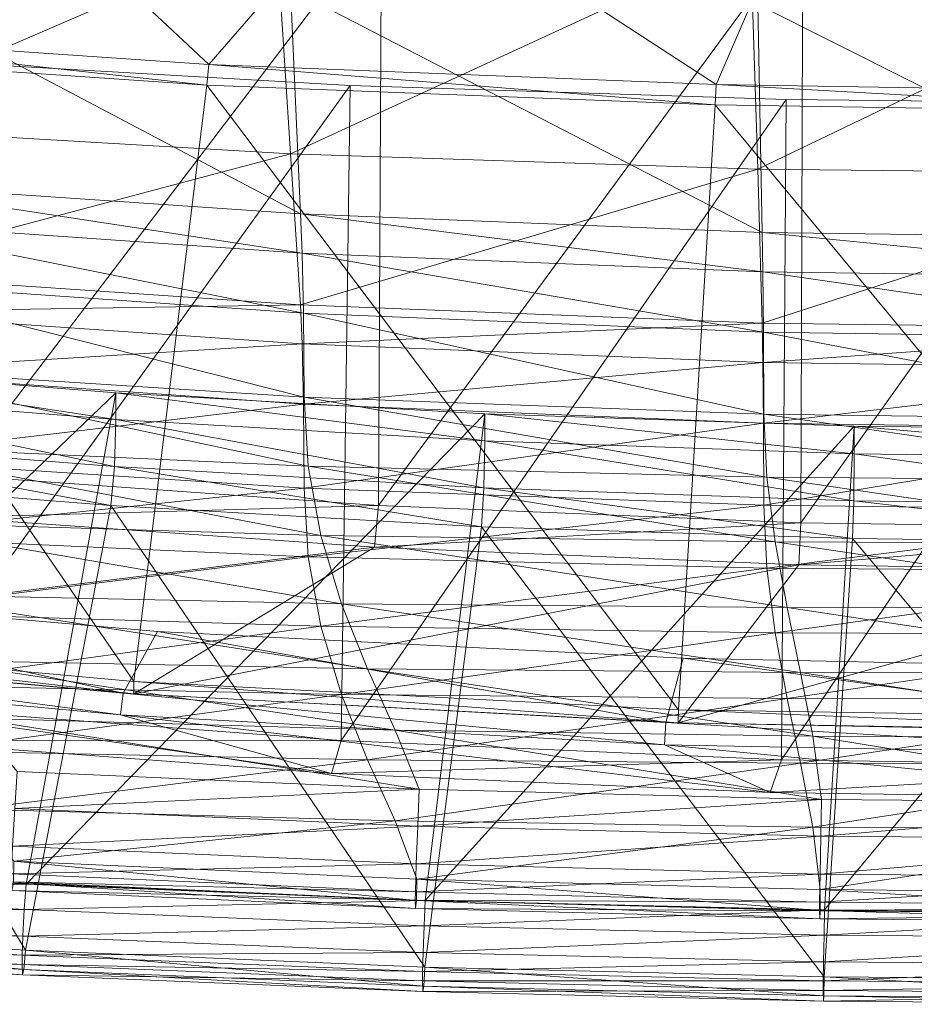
# Model space of a CAD drawing. Header units: inches. Extents: x 813 to 1305, y 19 to 194.
# Tile 64 of 163: x 1169.73 to 1171.8, y 57.45 to 59.73. Entities that reach past the tile are written whole.
import ezdxf

# ---------------------------------------------------------------- set-up
doc = ezdxf.new("R2010")
doc.units = ezdxf.units.IN
doc.header["$MEASUREMENT"] = 0
doc.layers.add('CET color Grey98', color=7, linetype='Continuous', true_color=0xfafafa)
doc.layers.add('CET color Grey99', color=7, linetype='Continuous', true_color=0xfcfcfc)
doc.layers.add('CET Default', color=7, linetype='Continuous')

# ---------------------------------------------------------------- blocks, each defined once
blk = doc.blocks.new('*C286')
at = {"layer": 'CET color Grey98', "linetype": 'Continuous', "lineweight": 0}
for points in [[(0, 22.2632, 41.4523), (0, 22.2751, 41.5132), (0.9256, 22.2559, 41.4492), (0, 22.2632, 41.4523)], [(0, 22.2751, 41.5132), (0.9268, 22.268, 41.5101), (0.9256, 22.2559, 41.4492), (0, 22.2751, 41.5132)], [(0, 22.2751, 41.5132), (0, 22.25, 41.5714), (0.9268, 22.268, 41.5101), (0, 22.2751, 41.5132)], [(0, 22.25, 41.5714), (0.9273, 22.243, 41.5684), (0.9268, 22.268, 41.5101), (0, 22.25, 41.5714)], [(0, 22.2188, 41.4073), (0, 22.2632, 41.4523), (0.9247, 22.2115, 41.4043), (0, 22.2188, 41.4073)], [(0, 22.2632, 41.4523), (0.9256, 22.2559, 41.4492), (0.9247, 22.2115, 41.4043), (0, 22.2632, 41.4523)], [(0.9256, 22.2559, 41.4492), (0.9268, 22.268, 41.5101), (1.8514, 22.2336, 41.4391), (0.9256, 22.2559, 41.4492)], [(0.9268, 22.268, 41.5101), (1.8535, 22.2456, 41.5), (1.8514, 22.2336, 41.4391), (0.9268, 22.268, 41.5101)], [(0.9268, 22.268, 41.5101), (0.9273, 22.243, 41.5684), (1.8535, 22.2456, 41.5), (0.9268, 22.268, 41.5101)], [(0, 22.25, 41.5714), (0, 22.2279, 41.604), (0.9273, 22.243, 41.5684), (0, 22.25, 41.5714)], [(0, 22.2279, 41.604), (0.9272, 22.2208, 41.601), (0.9273, 22.243, 41.5684), (0, 22.2279, 41.604)], [(0.9247, 22.2115, 41.4043), (0.9256, 22.2559, 41.4492), (1.8491, 22.1892, 41.3946), (0.9247, 22.2115, 41.4043)], [(0.9256, 22.2559, 41.4492), (1.8514, 22.2336, 41.4391), (1.8491, 22.1892, 41.3946), (0.9256, 22.2559, 41.4492)], [(0.9273, 22.243, 41.5684), (0.9272, 22.2208, 41.601), (1.8544, 22.2209, 41.5585), (0.9273, 22.243, 41.5684)], [(0.9273, 22.243, 41.5684), (1.8544, 22.2209, 41.5585), (1.8535, 22.2456, 41.5), (0.9273, 22.243, 41.5684)], [(1.8514, 22.2336, 41.4391), (1.8535, 22.2456, 41.5), (2.7768, 22.1948, 41.4208), (1.8514, 22.2336, 41.4391)], [(1.8535, 22.2456, 41.5), (2.7798, 22.207, 41.4818), (2.7768, 22.1948, 41.4208), (1.8535, 22.2456, 41.5)], [(1.8535, 22.2456, 41.5), (1.8544, 22.2209, 41.5585), (2.7798, 22.207, 41.4818), (1.8535, 22.2456, 41.5)], [(0, 22.2279, 41.604), (0, 22.1835, 41.6509), (0.9272, 22.2208, 41.601), (0, 22.2279, 41.604)], [(0, 22.1835, 41.6509), (0.9266, 22.1766, 41.648), (0.9272, 22.2208, 41.601), (0, 22.1835, 41.6509)], [(0.8591, 21.1977, 40.6122), (0, 21.2092, 40.6171), (0, 22.2188, 41.4073), (0.8591, 21.1977, 40.6122)], [(0.9247, 22.2115, 41.4043), (0.8591, 21.1977, 40.6122), (0, 22.2188, 41.4073), (0.9247, 22.2115, 41.4043)], [(0.9272, 22.2208, 41.601), (0.9266, 22.1766, 41.648), (1.8542, 22.1991, 41.5912), (0.9272, 22.2208, 41.601)], [(0.9272, 22.2208, 41.601), (1.8542, 22.1991, 41.5912), (1.8544, 22.2209, 41.5585), (0.9272, 22.2208, 41.601)], [(1.8491, 22.1892, 41.3946), (1.8514, 22.2336, 41.4391), (2.7728, 22.1502, 41.3768), (1.8491, 22.1892, 41.3946)], [(1.8514, 22.2336, 41.4391), (2.7768, 22.1948, 41.4208), (2.7728, 22.1502, 41.3768), (1.8514, 22.2336, 41.4391)], [(1.8544, 22.2209, 41.5585), (1.8542, 22.1991, 41.5912), (2.7808, 22.1829, 41.5406), (1.8544, 22.2209, 41.5585)], [(1.8544, 22.2209, 41.5585), (2.7808, 22.1829, 41.5406), (2.7798, 22.207, 41.4818), (1.8544, 22.2209, 41.5585)], [(1.7178, 21.17, 40.6002), (0.8591, 21.1977, 40.6122), (0.9247, 22.2115, 41.4043), (1.7178, 21.17, 40.6002)], [(1.8491, 22.1892, 41.3946), (1.7178, 21.17, 40.6002), (0.9247, 22.2115, 41.4043), (1.8491, 22.1892, 41.3946)], [(0.9266, 22.1766, 41.648), (1.8532, 22.155, 41.6383), (1.8542, 22.1991, 41.5912), (0.9266, 22.1766, 41.648)], [(1.8542, 22.1991, 41.5912), (1.8532, 22.155, 41.6383), (2.7806, 22.1611, 41.5734), (1.8542, 22.1991, 41.5912)], [(1.8542, 22.1991, 41.5912), (2.7806, 22.1611, 41.5734), (2.7808, 22.1829, 41.5406), (1.8542, 22.1991, 41.5912)], [(2.7728, 22.1502, 41.3768), (2.7768, 22.1948, 41.4208), (3.6954, 22.0932, 41.3496), (2.7728, 22.1502, 41.3768)], [(2.7768, 22.1948, 41.4208), (2.7798, 22.207, 41.4818), (3.7012, 22.138, 41.393), (2.7768, 22.1948, 41.4208)], [(2.7768, 22.1948, 41.4208), (3.7012, 22.138, 41.393), (3.6954, 22.0932, 41.3496), (2.7768, 22.1948, 41.4208)], [(2.7798, 22.207, 41.4818), (3.7051, 22.1504, 41.4539), (3.7012, 22.138, 41.393), (2.7798, 22.207, 41.4818)], [(2.7798, 22.207, 41.4818), (2.7808, 22.1829, 41.5406), (3.7051, 22.1504, 41.4539), (2.7798, 22.207, 41.4818)], [(0, 22.1835, 41.6509), (0, 22.1221, 41.6629), (0.9266, 22.1766, 41.648), (0, 22.1835, 41.6509)], [(0, 22.1221, 41.6629), (0.9253, 22.1153, 41.6599), (0.9266, 22.1766, 41.648), (0, 22.1221, 41.6629)], [(0.9266, 22.1766, 41.648), (0.9253, 22.1153, 41.6599), (1.8532, 22.155, 41.6383), (0.9266, 22.1766, 41.648)], [(2.5753, 21.1213, 40.5789), (1.7178, 21.17, 40.6002), (1.8491, 22.1892, 41.3946), (2.5753, 21.1213, 40.5789)], [(2.7728, 22.1502, 41.3768), (2.5753, 21.1213, 40.5789), (1.8491, 22.1892, 41.3946), (2.7728, 22.1502, 41.3768)], [(2.7808, 22.1829, 41.5406), (2.7806, 22.1611, 41.5734), (3.706, 22.127, 41.5131), (2.7808, 22.1829, 41.5406)], [(2.7808, 22.1829, 41.5406), (3.706, 22.127, 41.5131), (3.7051, 22.1504, 41.4539), (2.7808, 22.1829, 41.5406)], [(0.9253, 22.1153, 41.6599), (1.8507, 22.0934, 41.6499), (1.8532, 22.155, 41.6383), (0.9253, 22.1153, 41.6599)], [(1.8532, 22.155, 41.6383), (1.8507, 22.0934, 41.6499), (2.7794, 22.1174, 41.6206), (1.8532, 22.155, 41.6383)], [(1.8532, 22.155, 41.6383), (2.7794, 22.1174, 41.6206), (2.7806, 22.1611, 41.5734), (1.8532, 22.155, 41.6383)], [(3.4312, 21.0528, 40.5489), (2.5753, 21.1213, 40.5789), (2.7728, 22.1502, 41.3768), (3.4312, 21.0528, 40.5489)], [(3.6954, 22.0932, 41.3496), (3.4312, 21.0528, 40.5489), (2.7728, 22.1502, 41.3768), (3.6954, 22.0932, 41.3496)], [(2.7806, 22.1611, 41.5734), (2.7794, 22.1174, 41.6206), (3.7058, 22.1055, 41.5461), (2.7806, 22.1611, 41.5734)], [(2.7806, 22.1611, 41.5734), (3.7058, 22.1055, 41.5461), (3.706, 22.127, 41.5131), (2.7806, 22.1611, 41.5734)], [(0, 22.1221, 41.6629), (0, 22.0638, 41.6351), (0.9253, 22.1153, 41.6599), (0, 22.1221, 41.6629)], [(0, 22.0638, 41.6351), (0.9242, 22.0569, 41.6324), (0.9253, 22.1153, 41.6599), (0, 22.0638, 41.6351)], [(0.9253, 22.1153, 41.6599), (0.9242, 22.0569, 41.6324), (1.8507, 22.0934, 41.6499), (0.9253, 22.1153, 41.6599)], [(1.8507, 22.0934, 41.6499), (2.7758, 22.0559, 41.632), (2.7794, 22.1174, 41.6206), (1.8507, 22.0934, 41.6499)], [(2.7794, 22.1174, 41.6206), (2.7758, 22.0559, 41.632), (3.7045, 22.0625, 41.5936), (2.7794, 22.1174, 41.6206)], [(2.7794, 22.1174, 41.6206), (3.7045, 22.0625, 41.5936), (3.7058, 22.1055, 41.5461), (2.7794, 22.1174, 41.6206)], [(0.9242, 22.0569, 41.6324), (1.8482, 22.0347, 41.6229), (1.8507, 22.0934, 41.6499), (0.9242, 22.0569, 41.6324)], [(1.8507, 22.0934, 41.6499), (1.8482, 22.0347, 41.6229), (2.7758, 22.0559, 41.632), (1.8507, 22.0934, 41.6499)], [(0, 22.0638, 41.6351), (0, 20.9475, 40.7179), (0.9242, 22.0569, 41.6324), (0, 22.0638, 41.6351)], [(0, 20.9475, 40.7179), (0.8555, 20.9374, 40.7129), (0.9242, 22.0569, 41.6324), (0, 20.9475, 40.7179)], [(0.9242, 22.0569, 41.6324), (0.8555, 20.9374, 40.7129), (1.8482, 22.0347, 41.6229), (0.9242, 22.0569, 41.6324)], [(1.8482, 22.0347, 41.6229), (2.7716, 21.9969, 41.6059), (2.7758, 22.0559, 41.632), (1.8482, 22.0347, 41.6229)], [(2.7758, 22.0559, 41.632), (2.7716, 21.9969, 41.6059), (3.7, 22.0014, 41.6052), (2.7758, 22.0559, 41.632)], [(2.7758, 22.0559, 41.632), (3.7, 22.0014, 41.6052), (3.7045, 22.0625, 41.5936), (2.7758, 22.0559, 41.632)], [(0.8555, 20.9374, 40.7129), (1.7105, 20.9089, 40.699), (1.8482, 22.0347, 41.6229), (0.8555, 20.9374, 40.7129)], [(1.8482, 22.0347, 41.6229), (1.7105, 20.9089, 40.699), (2.7716, 21.9969, 41.6059), (1.8482, 22.0347, 41.6229)], [(1.7105, 20.9089, 40.699), (2.5643, 20.8603, 40.6756), (2.7716, 21.9969, 41.6059), (1.7105, 20.9089, 40.699)], [(2.7716, 21.9969, 41.6059), (2.5643, 20.8603, 40.6756), (3.6939, 21.9422, 41.5802), (2.7716, 21.9969, 41.6059)], [(2.7716, 21.9969, 41.6059), (3.6939, 21.9422, 41.5802), (3.7, 22.0014, 41.6052), (2.7716, 21.9969, 41.6059)], [(2.5643, 20.8603, 40.6756), (3.4165, 20.7921, 40.6433), (3.6939, 21.9422, 41.5802), (2.5643, 20.8603, 40.6756)], [(1.0496, 21.7852, 17.2117), (0, 21.8002, 17.2024), (1.2941, 21.6748, 17.3998), (1.0496, 21.7852, 17.2117)], [(0, 21.8002, 17.2024), (0, 21.6997, 17.3841), (1.2941, 21.6748, 17.3998), (0, 21.8002, 17.2024)], [(0, 21.725, 17.0296), (0, 21.8002, 17.2024), (1.0496, 21.7852, 17.2117), (0, 21.725, 17.0296)], [(1.0238, 21.7095, 17.0392), (0, 21.725, 17.0296), (1.0496, 21.7852, 17.2117), (1.0238, 21.7095, 17.0392)], [(1.0238, 21.7095, 17.0392), (1.0496, 21.7852, 17.2117), (2.0649, 21.7412, 17.2381), (1.0238, 21.7095, 17.0392)], [(2.0649, 21.7412, 17.2381), (1.0496, 21.7852, 17.2117), (2.5529, 21.6055, 17.4416), (2.0649, 21.7412, 17.2381)], [(1.0496, 21.7852, 17.2117), (1.2941, 21.6748, 17.3998), (2.5529, 21.6055, 17.4416), (1.0496, 21.7852, 17.2117)], [(2.0428, 21.6646, 17.0663), (1.0238, 21.7095, 17.0392), (2.0649, 21.7412, 17.2381), (2.0428, 21.6646, 17.0663)], [(2.0428, 21.6646, 17.0663), (2.0649, 21.7412, 17.2381), (3.0777, 21.6656, 17.2821), (2.0428, 21.6646, 17.0663)], [(3.0777, 21.6656, 17.2821), (2.0649, 21.7412, 17.2381), (3.807, 21.4894, 17.5093), (3.0777, 21.6656, 17.2821)], [(2.0649, 21.7412, 17.2381), (2.5529, 21.6055, 17.4416), (3.807, 21.4894, 17.5093), (2.0649, 21.7412, 17.2381)], [(0, 21.725, 17.0296), (1.0238, 21.7095, 17.0392), (0, 20.1925, 16.6926), (0, 21.725, 17.0296)], [(1.0238, 21.7095, 17.0392), (1.0131, 20.1815, 16.703), (0, 20.1925, 16.6926), (1.0238, 21.7095, 17.0392)], [(1.2941, 21.6748, 17.3998), (0, 21.6997, 17.3841), (1.2911, 21.623, 17.4184), (1.2941, 21.6748, 17.3998)], [(0, 21.6997, 17.3841), (0, 21.6486, 17.4032), (1.2911, 21.623, 17.4184), (0, 21.6997, 17.3841)], [(1.0238, 21.7095, 17.0392), (2.0428, 21.6646, 17.0663), (1.0131, 20.1815, 16.703), (1.0238, 21.7095, 17.0392)], [(1.2941, 21.6748, 17.3998), (1.2911, 21.623, 17.4184), (2.547, 21.5555, 17.46), (1.2941, 21.6748, 17.3998)], [(2.5529, 21.6055, 17.4416), (1.2941, 21.6748, 17.3998), (2.547, 21.5555, 17.46), (2.5529, 21.6055, 17.4416)], [(1.2911, 21.623, 17.4184), (0, 21.6486, 17.4032), (1.2512, 21.4742, 17.3913), (1.2911, 21.623, 17.4184)], [(0, 21.6486, 17.4032), (0, 21.5007, 17.3758), (1.2512, 21.4742, 17.3913), (0, 21.6486, 17.4032)], [(1.2625, 21.6239, 17.5395), (1.2623, 21.594, 17.4762), (0, 21.6455, 17.5268), (1.2625, 21.6239, 17.5395)], [(1.2623, 21.594, 17.4762), (0, 21.6134, 17.4647), (0, 21.6455, 17.5268), (1.2623, 21.594, 17.4762)], [(0, 21.6455, 17.5268), (0, 21.2726, 18.2941), (1.2625, 21.6239, 17.5395), (0, 21.6455, 17.5268)], [(2.0428, 21.6646, 17.0663), (2.0219, 20.1491, 16.732), (1.0131, 20.1815, 16.703), (2.0428, 21.6646, 17.0663)], [(2.0428, 21.6646, 17.0663), (3.0594, 21.5886, 17.111), (2.0219, 20.1491, 16.732), (2.0428, 21.6646, 17.0663)], [(3.0594, 21.5886, 17.111), (2.0428, 21.6646, 17.0663), (3.0777, 21.6656, 17.2821), (3.0594, 21.5886, 17.111)], [(0, 21.2726, 18.2941), (0.9834, 21.2584, 18.303), (1.2625, 21.6239, 17.5395), (0, 21.2726, 18.2941)], [(1.2625, 21.6239, 17.5395), (0.9834, 21.2584, 18.303), (2.5227, 21.5564, 17.5786), (1.2625, 21.6239, 17.5395)], [(1.2911, 21.623, 17.4184), (1.2512, 21.4742, 17.3913), (2.4675, 21.4122, 17.4297), (1.2911, 21.623, 17.4184)], [(2.5226, 21.5286, 17.5142), (1.2623, 21.594, 17.4762), (1.2625, 21.6239, 17.5395), (2.5226, 21.5286, 17.5142)], [(2.5227, 21.5564, 17.5786), (2.5226, 21.5286, 17.5142), (1.2625, 21.6239, 17.5395), (2.5227, 21.5564, 17.5786)], [(2.547, 21.5555, 17.46), (1.2911, 21.623, 17.4184), (2.4675, 21.4122, 17.4297), (2.547, 21.5555, 17.46)], [(0, 20.2126, 16.6705), (0, 21.6134, 17.4647), (1.1774, 20.1941, 16.6849), (0, 20.2126, 16.6705)], [(0, 21.6134, 17.4647), (1.2623, 21.594, 17.4762), (1.1774, 20.1941, 16.6849), (0, 21.6134, 17.4647)], [(2.5529, 21.6055, 17.4416), (2.547, 21.5555, 17.46), (3.7983, 21.4409, 17.5273), (2.5529, 21.6055, 17.4416)], [(3.807, 21.4894, 17.5093), (2.5529, 21.6055, 17.4416), (3.7983, 21.4409, 17.5273), (3.807, 21.4894, 17.5093)], [(1.1774, 20.1941, 16.6849), (1.2623, 21.594, 17.4762), (2.3536, 20.1481, 16.7214), (1.1774, 20.1941, 16.6849)], [(1.2623, 21.594, 17.4762), (2.5226, 21.5286, 17.5142), (2.3536, 20.1481, 16.7214), (1.2623, 21.594, 17.4762)], [(3.0594, 21.5886, 17.111), (3.0287, 20.0915, 16.7805), (2.0219, 20.1491, 16.732), (3.0594, 21.5886, 17.111)], [(0.9834, 21.2584, 18.303), (1.9657, 21.2175, 18.3297), (2.5227, 21.5564, 17.5786), (0.9834, 21.2584, 18.303)], [(2.5227, 21.5564, 17.5786), (1.9657, 21.2175, 18.3297), (3.7786, 21.4428, 17.6424), (2.5227, 21.5564, 17.5786)], [(2.547, 21.5555, 17.46), (2.4675, 21.4122, 17.4297), (3.68, 21.3072, 17.4922), (2.547, 21.5555, 17.46)], [(3.7783, 21.4142, 17.5788), (2.5226, 21.5286, 17.5142), (2.5227, 21.5564, 17.5786), (3.7783, 21.4142, 17.5788)], [(3.7786, 21.4428, 17.6424), (3.7783, 21.4142, 17.5788), (2.5227, 21.5564, 17.5786), (3.7786, 21.4428, 17.6424)], [(3.7983, 21.4409, 17.5273), (2.547, 21.5555, 17.46), (3.68, 21.3072, 17.4922), (3.7983, 21.4409, 17.5273)], [(2.3536, 20.1481, 16.7214), (2.5226, 21.5286, 17.5142), (3.5268, 20.0681, 16.7858), (2.3536, 20.1481, 16.7214)], [(2.5226, 21.5286, 17.5142), (3.7783, 21.4142, 17.5788), (3.5268, 20.0681, 16.7858), (2.5226, 21.5286, 17.5142)], [(1.9657, 21.2175, 18.3297), (2.9458, 21.1487, 18.3735), (3.7786, 21.4428, 17.6424), (1.9657, 21.2175, 18.3297)], [(0.9834, 21.2584, 18.303), (0, 21.2726, 18.2941), (0, 21.1752, 18.3634), (0.9834, 21.2584, 18.303)], [(0.9787, 21.1612, 18.372), (0.9834, 21.2584, 18.303), (0, 21.1752, 18.3634), (0.9787, 21.1612, 18.372)], [(1.9657, 21.2175, 18.3297), (0.9834, 21.2584, 18.303), (0.9787, 21.1612, 18.372), (1.9657, 21.2175, 18.3297)], [(1.9563, 21.1209, 18.3984), (1.9657, 21.2175, 18.3297), (0.9787, 21.1612, 18.372), (1.9563, 21.1209, 18.3984)], [(2.9458, 21.1487, 18.3735), (1.9657, 21.2175, 18.3297), (1.9563, 21.1209, 18.3984), (2.9458, 21.1487, 18.3735)], [(0, 21.1209, 40.5644), (0, 21.2092, 40.6171), (0.8564, 21.1104, 40.5598), (0, 21.1209, 40.5644)], [(0, 21.2092, 40.6171), (0.8591, 21.1977, 40.6122), (0.8564, 21.1104, 40.5598), (0, 21.2092, 40.6171)], [(0.8564, 21.1104, 40.5598), (0.8591, 21.1977, 40.6122), (1.7122, 21.0799, 40.5459), (0.8564, 21.1104, 40.5598)], [(0.8591, 21.1977, 40.6122), (1.7178, 21.17, 40.6002), (1.7122, 21.0799, 40.5459), (0.8591, 21.1977, 40.6122)], [(0.9787, 21.1612, 18.372), (0, 21.1752, 18.3634), (0, 19.7851, 18.39), (0.9787, 21.1612, 18.372)], [(1.7122, 21.0799, 40.5459), (1.7178, 21.17, 40.6002), (2.567, 21.031, 40.5236), (1.7122, 21.0799, 40.5459)], [(1.7178, 21.17, 40.6002), (2.5753, 21.1213, 40.5789), (2.567, 21.031, 40.5236), (1.7178, 21.17, 40.6002)], [(0.9747, 19.7851, 18.4616), (0.9787, 21.1612, 18.372), (0, 19.7851, 18.39), (0.9747, 19.7851, 18.4616)], [(1.9563, 21.1209, 18.3984), (0.9787, 21.1612, 18.372), (0.9747, 19.7851, 18.4616), (1.9563, 21.1209, 18.3984)], [(2.9316, 21.0517, 18.4424), (2.9458, 21.1487, 18.3735), (1.9563, 21.1209, 18.3984), (2.9316, 21.0517, 18.4424)], [(0, 21.0123, 40.5571), (0, 21.1209, 40.5644), (0.8554, 21.0017, 40.5525), (0, 21.0123, 40.5571)], [(0, 21.1209, 40.5644), (0.8564, 21.1104, 40.5598), (0.8554, 21.0017, 40.5525), (0, 21.1209, 40.5644)], [(1.9494, 19.7603, 18.5174), (1.9563, 21.1209, 18.3984), (0.9747, 19.7851, 18.4616), (1.9494, 19.7603, 18.5174)], [(2.9316, 21.0517, 18.4424), (1.9563, 21.1209, 18.3984), (1.9494, 19.7603, 18.5174), (2.9316, 21.0517, 18.4424)], [(2.567, 21.031, 40.5236), (2.5753, 21.1213, 40.5789), (3.4202, 20.9634, 40.4929), (2.567, 21.031, 40.5236)], [(2.5753, 21.1213, 40.5789), (3.4312, 21.0528, 40.5489), (3.4202, 20.9634, 40.4929), (2.5753, 21.1213, 40.5789)], [(0.8554, 21.0017, 40.5525), (0.8564, 21.1104, 40.5598), (1.7101, 20.971, 40.5385), (0.8554, 21.0017, 40.5525)], [(0.8564, 21.1104, 40.5598), (1.7122, 21.0799, 40.5459), (1.7101, 20.971, 40.5385), (0.8564, 21.1104, 40.5598)], [(1.7101, 20.971, 40.5385), (1.7122, 21.0799, 40.5459), (2.5638, 20.922, 40.5161), (1.7101, 20.971, 40.5385)], [(1.7122, 21.0799, 40.5459), (2.567, 21.031, 40.5236), (2.5638, 20.922, 40.5161), (1.7122, 21.0799, 40.5459)], [(2.9223, 19.6793, 18.562), (2.9316, 21.0517, 18.4424), (1.9494, 19.7603, 18.5174), (2.9223, 19.6793, 18.562)], [(2.5638, 20.922, 40.5161), (2.567, 21.031, 40.5236), (3.416, 20.8544, 40.4855), (2.5638, 20.922, 40.5161)], [(2.567, 21.031, 40.5236), (3.4202, 20.9634, 40.4929), (3.416, 20.8544, 40.4855), (2.567, 21.031, 40.5236)], [(0, 20.9475, 40.7179), (0, 21.0123, 40.5571), (0.8555, 20.9374, 40.7129), (0, 20.9475, 40.7179)], [(0, 21.0123, 40.5571), (0.8554, 21.0017, 40.5525), (0.8555, 20.9374, 40.7129), (0, 21.0123, 40.5571)], [(0.8555, 20.9374, 40.7129), (0.8554, 21.0017, 40.5525), (1.7105, 20.9089, 40.699), (0.8555, 20.9374, 40.7129)], [(0.8554, 21.0017, 40.5525), (1.7101, 20.971, 40.5385), (1.7105, 20.9089, 40.699), (0.8554, 21.0017, 40.5525)], [(1.7105, 20.9089, 40.699), (1.7101, 20.971, 40.5385), (2.5643, 20.8603, 40.6756), (1.7105, 20.9089, 40.699)], [(1.7101, 20.971, 40.5385), (2.5638, 20.922, 40.5161), (2.5643, 20.8603, 40.6756), (1.7101, 20.971, 40.5385)], [(2.5638, 20.922, 40.5161), (3.416, 20.8544, 40.4855), (3.4165, 20.7921, 40.6433), (2.5638, 20.922, 40.5161)], [(2.5643, 20.8603, 40.6756), (2.5638, 20.922, 40.5161), (3.4165, 20.7921, 40.6433), (2.5643, 20.8603, 40.6756)], [(1.1774, 20.1941, 16.6849), (1.1749, 20.1471, 16.7115), (0, 20.2126, 16.6705), (1.1774, 20.1941, 16.6849)], [(1.1749, 20.1471, 16.7115), (0, 20.1661, 16.6966), (0, 20.2126, 16.6705), (1.1749, 20.1471, 16.7115)], [(2.3485, 20.1007, 16.7482), (1.1749, 20.1471, 16.7115), (1.1774, 20.1941, 16.6849), (2.3485, 20.1007, 16.7482)], [(2.3536, 20.1481, 16.7214), (2.3485, 20.1007, 16.7482), (1.1774, 20.1941, 16.6849), (2.3536, 20.1481, 16.7214)], [(1.1749, 20.1471, 16.7115), (0.9757, 19.6867, 18.3598), (0, 20.1661, 16.6966), (1.1749, 20.1471, 16.7115)], [(0.9757, 19.6867, 18.3598), (0, 19.7165, 18.3149), (0, 20.1661, 16.6966), (0.9757, 19.6867, 18.3598)], [(1.9507, 19.6414, 18.4021), (0.9757, 19.6867, 18.3598), (1.1749, 20.1471, 16.7115), (1.9507, 19.6414, 18.4021)], [(2.3485, 20.1007, 16.7482), (1.9507, 19.6414, 18.4021), (1.1749, 20.1471, 16.7115), (2.3485, 20.1007, 16.7482)], [(3.5192, 20.0205, 16.8128), (2.3485, 20.1007, 16.7482), (2.3536, 20.1481, 16.7214), (3.5192, 20.0205, 16.8128)], [(3.5268, 20.0681, 16.7858), (3.5192, 20.0205, 16.8128), (2.3536, 20.1481, 16.7214), (3.5268, 20.0681, 16.7858)], [(2.9236, 19.5628, 18.4441), (1.9507, 19.6414, 18.4021), (2.3485, 20.1007, 16.7482), (2.9236, 19.5628, 18.4441)], [(3.5192, 20.0205, 16.8128), (2.9236, 19.5628, 18.4441), (2.3485, 20.1007, 16.7482), (3.5192, 20.0205, 16.8128)]]:
    blk.add_3dface(points, dxfattribs=at)
at = {"layer": 'CET color Grey99', "linetype": 'Continuous', "lineweight": 0}
for points in [[(0.9353, 22.0774, 41.7221), (0, 22.0856, 41.7246), (0, 22.0668, 41.7987), (0.9353, 22.0774, 41.7221)], [(0.9353, 22.0774, 41.7221), (0.9342, 22.0583, 41.6476), (0, 22.0856, 41.7246), (0.9353, 22.0774, 41.7221)], [(0.9342, 22.0583, 41.6476), (0, 22.0671, 41.6507), (0, 22.0856, 41.7246), (0.9342, 22.0583, 41.6476)], [(0.9358, 22.0588, 41.7967), (0.9353, 22.0774, 41.7221), (0, 22.0668, 41.7987), (0.9358, 22.0588, 41.7967)], [(0.9342, 22.0583, 41.6476), (0.9339, 22.0093, 41.5884), (0, 22.0671, 41.6507), (0.9342, 22.0583, 41.6476)], [(0.9339, 22.0093, 41.5884), (0, 22.0187, 41.5917), (0, 22.0671, 41.6507), (0.9339, 22.0093, 41.5884)], [(0.9358, 22.0588, 41.7967), (0, 22.0668, 41.7987), (0, 22.0465, 41.8339), (0.9358, 22.0588, 41.7967)], [(0.9356, 22.0385, 41.8312), (0.9358, 22.0588, 41.7967), (0, 22.0465, 41.8339), (0.9356, 22.0385, 41.8312)], [(1.8674, 21.9853, 41.579), (0.9339, 22.0093, 41.5884), (0.9342, 22.0583, 41.6476), (1.8674, 21.9853, 41.579)], [(1.868, 22.0349, 41.6378), (0.9342, 22.0583, 41.6476), (0.9353, 22.0774, 41.7221), (1.868, 22.0349, 41.6378)], [(1.868, 22.0349, 41.6378), (1.8674, 21.9853, 41.579), (0.9342, 22.0583, 41.6476), (1.868, 22.0349, 41.6378)], [(1.8704, 22.0536, 41.7121), (0.9353, 22.0774, 41.7221), (0.9358, 22.0588, 41.7967), (1.8704, 22.0536, 41.7121)], [(1.8704, 22.0536, 41.7121), (1.868, 22.0349, 41.6378), (0.9353, 22.0774, 41.7221), (1.8704, 22.0536, 41.7121)], [(1.8713, 22.0345, 41.7868), (0.9358, 22.0588, 41.7967), (0.9356, 22.0385, 41.8312), (1.8713, 22.0345, 41.7868)], [(1.8713, 22.0345, 41.7868), (1.8704, 22.0536, 41.7121), (0.9358, 22.0588, 41.7967), (1.8713, 22.0345, 41.7868)], [(0.9356, 22.0385, 41.8312), (0, 22.0465, 41.8339), (0, 21.9819, 41.8966), (0.9356, 22.0385, 41.8312)], [(0.9345, 21.974, 41.8938), (0.9356, 22.0385, 41.8312), (0, 21.9819, 41.8966), (0.9345, 21.974, 41.8938)], [(1.8708, 22.0147, 41.8221), (0.9356, 22.0385, 41.8312), (0.9345, 21.974, 41.8938), (1.8708, 22.0147, 41.8221)], [(1.8708, 22.0147, 41.8221), (1.8713, 22.0345, 41.7868), (0.9356, 22.0385, 41.8312), (1.8708, 22.0147, 41.8221)], [(2.8003, 21.9439, 41.5615), (1.8674, 21.9853, 41.579), (1.868, 22.0349, 41.6378), (2.8003, 21.9439, 41.5615)], [(2.8009, 21.9942, 41.6195), (1.868, 22.0349, 41.6378), (1.8704, 22.0536, 41.7121), (2.8009, 21.9942, 41.6195)], [(2.8009, 21.9942, 41.6195), (2.8003, 21.9439, 41.5615), (1.868, 22.0349, 41.6378), (2.8009, 21.9942, 41.6195)], [(2.8047, 22.0121, 41.6936), (1.8704, 22.0536, 41.7121), (1.8713, 22.0345, 41.7868), (2.8047, 22.0121, 41.6936)], [(2.8047, 22.0121, 41.6936), (2.8009, 21.9942, 41.6195), (1.8704, 22.0536, 41.7121), (2.8047, 22.0121, 41.6936)], [(2.806, 21.9921, 41.7684), (1.8713, 22.0345, 41.7868), (1.8708, 22.0147, 41.8221), (2.806, 21.9921, 41.7684)], [(2.806, 21.9921, 41.7684), (2.8047, 22.0121, 41.6936), (1.8713, 22.0345, 41.7868), (2.806, 21.9921, 41.7684)], [(-0.0001, 21.8689, 41.4914), (0, 22.0187, 41.5917), (0.9339, 22.0093, 41.5884), (-0.0001, 21.8689, 41.4914)], [(0.9509, 21.865, 41.4915), (-0.0001, 21.8689, 41.4914), (0.9339, 22.0093, 41.5884), (0.9509, 21.865, 41.4915)], [(0.9509, 21.865, 41.4915), (0.9339, 22.0093, 41.5884), (1.8674, 21.9853, 41.579), (0.9509, 21.865, 41.4915)], [(1.8691, 21.9503, 41.8844), (1.8708, 22.0147, 41.8221), (0.9345, 21.974, 41.8938), (1.8691, 21.9503, 41.8844)], [(2.8053, 21.9733, 41.8047), (1.8708, 22.0147, 41.8221), (1.8691, 21.9503, 41.8844), (2.8053, 21.9733, 41.8047)], [(2.8053, 21.9733, 41.8047), (2.806, 21.9921, 41.7684), (1.8708, 22.0147, 41.8221), (2.8053, 21.9733, 41.8047)], [(0.9345, 21.974, 41.8938), (0, 21.9819, 41.8966), (0, 21.8942, 41.9173), (0.9345, 21.974, 41.8938)], [(0.9326, 21.8865, 41.9145), (0.9345, 21.974, 41.8938), (0, 21.8942, 41.9173), (0.9326, 21.8865, 41.9145)], [(1.8691, 21.9503, 41.8844), (0.9345, 21.974, 41.8938), (0.9326, 21.8865, 41.9145), (1.8691, 21.9503, 41.8844)], [(1.918, 21.8508, 41.4892), (0.9509, 21.865, 41.4915), (1.8674, 21.9853, 41.579), (1.918, 21.8508, 41.4892)], [(1.918, 21.8508, 41.4892), (1.8674, 21.9853, 41.579), (2.8003, 21.9439, 41.5615), (1.918, 21.8508, 41.4892)], [(2.8031, 21.9091, 41.8666), (2.8053, 21.9733, 41.8047), (1.8691, 21.9503, 41.8844), (2.8031, 21.9091, 41.8666)], [(1.8654, 21.8628, 41.9051), (1.8691, 21.9503, 41.8844), (0.9326, 21.8865, 41.9145), (1.8654, 21.8628, 41.9051)], [(2.8031, 21.9091, 41.8666), (1.8691, 21.9503, 41.8844), (1.8654, 21.8628, 41.9051), (2.8031, 21.9091, 41.8666)], [(2.8952, 21.8233, 41.4814), (1.918, 21.8508, 41.4892), (2.8003, 21.9439, 41.5615), (2.8952, 21.8233, 41.4814)], [(2.7979, 21.8218, 41.8872), (2.8031, 21.9091, 41.8666), (1.8654, 21.8628, 41.9051), (2.7979, 21.8218, 41.8872)], [(0.9326, 21.8865, 41.9145), (0, 21.8942, 41.9173), (0, 21.8086, 41.8893), (0.9326, 21.8865, 41.9145)], [(0.9311, 21.801, 41.8868), (0.9326, 21.8865, 41.9145), (0, 21.8086, 41.8893), (0.9311, 21.801, 41.8868)], [(1.8654, 21.8628, 41.9051), (0.9326, 21.8865, 41.9145), (0.9311, 21.801, 41.8868), (1.8654, 21.8628, 41.9051)], [(-0.0001, 21.7191, 41.3912), (-0.0001, 21.8689, 41.4914), (0.9509, 21.865, 41.4915), (-0.0001, 21.7191, 41.3912)], [(0.9796, 21.7174, 41.3925), (-0.0001, 21.7191, 41.3912), (0.9509, 21.865, 41.4915), (0.9796, 21.7174, 41.3925)], [(1.8619, 21.7772, 41.8779), (1.8654, 21.8628, 41.9051), (0.9311, 21.801, 41.8868), (1.8619, 21.7772, 41.8779)], [(0.9796, 21.7174, 41.3925), (0.9509, 21.865, 41.4915), (1.918, 21.8508, 41.4892), (0.9796, 21.7174, 41.3925)], [(1.9816, 21.7091, 41.3936), (0.9796, 21.7174, 41.3925), (1.918, 21.8508, 41.4892), (1.9816, 21.7091, 41.3936)], [(2.7979, 21.8218, 41.8872), (1.8654, 21.8628, 41.9051), (1.8619, 21.7772, 41.8779), (2.7979, 21.8218, 41.8872)], [(1.9816, 21.7091, 41.3936), (1.918, 21.8508, 41.4892), (2.8952, 21.8233, 41.4814), (1.9816, 21.7091, 41.3936)], [(0, 21.6587, 41.789), (0.951, 21.6548, 41.789), (0, 21.8086, 41.8893), (0, 21.6587, 41.789)], [(0.951, 21.6548, 41.789), (0.9311, 21.801, 41.8868), (0, 21.8086, 41.8893), (0.951, 21.6548, 41.789)], [(2.792, 21.7365, 41.8609), (2.7979, 21.8218, 41.8872), (1.8619, 21.7772, 41.8779), (2.792, 21.7365, 41.8609)], [(2.9979, 21.6888, 41.3903), (1.9816, 21.7091, 41.3936), (2.8952, 21.8233, 41.4814), (2.9979, 21.6888, 41.3903)], [(0.951, 21.6548, 41.789), (1.918, 21.6407, 41.7867), (0.9311, 21.801, 41.8868), (0.951, 21.6548, 41.789)], [(1.918, 21.6407, 41.7867), (1.8619, 21.7772, 41.8779), (0.9311, 21.801, 41.8868), (1.918, 21.6407, 41.7867)], [(1.918, 21.6407, 41.7867), (2.8952, 21.6131, 41.779), (1.8619, 21.7772, 41.8779), (1.918, 21.6407, 41.7867)], [(2.8952, 21.6131, 41.779), (2.792, 21.7365, 41.8609), (1.8619, 21.7772, 41.8779), (2.8952, 21.6131, 41.779)], [(0.0001, 21.5693, 41.2909), (-0.0001, 21.7191, 41.3912), (0.9796, 21.7174, 41.3925), (0.0001, 21.5693, 41.2909)], [(1.0106, 21.5674, 41.292), (0.0001, 21.5693, 41.2909), (0.9796, 21.7174, 41.3925), (1.0106, 21.5674, 41.292)], [(1.0106, 21.5674, 41.292), (0.9796, 21.7174, 41.3925), (1.9816, 21.7091, 41.3936), (1.0106, 21.5674, 41.292)], [(2.0418, 21.5586, 41.2926), (1.0106, 21.5674, 41.292), (1.9816, 21.7091, 41.3936), (2.0418, 21.5586, 41.2926)], [(2.0418, 21.5586, 41.2926), (1.9816, 21.7091, 41.3936), (2.9979, 21.6888, 41.3903), (2.0418, 21.5586, 41.2926)], [(3.0858, 21.5363, 41.2879), (2.0418, 21.5586, 41.2926), (2.9979, 21.6888, 41.3903), (3.0858, 21.5363, 41.2879)], [(0, 21.5089, 41.6887), (0.9796, 21.5073, 41.6901), (0, 21.6587, 41.789), (0, 21.5089, 41.6887)], [(0.9796, 21.5073, 41.6901), (0.951, 21.6548, 41.789), (0, 21.6587, 41.789), (0.9796, 21.5073, 41.6901)], [(0.9796, 21.5073, 41.6901), (1.9817, 21.4989, 41.6912), (0.951, 21.6548, 41.789), (0.9796, 21.5073, 41.6901)], [(1.9817, 21.4989, 41.6912), (1.918, 21.6407, 41.7867), (0.951, 21.6548, 41.789), (1.9817, 21.4989, 41.6912)], [(1.9817, 21.4989, 41.6912), (2.998, 21.4786, 41.6879), (1.918, 21.6407, 41.7867), (1.9817, 21.4989, 41.6912)], [(2.998, 21.4786, 41.6879), (2.8952, 21.6131, 41.779), (1.918, 21.6407, 41.7867), (2.998, 21.4786, 41.6879)], [(0.0001, 21.4196, 41.1904), (0.0001, 21.5693, 41.2909), (1.0106, 21.5674, 41.292), (0.0001, 21.4196, 41.1904)], [(1.0382, 21.4154, 41.1902), (0.0001, 21.4196, 41.1904), (1.0106, 21.5674, 41.292), (1.0382, 21.4154, 41.1902)], [(1.0382, 21.4154, 41.1902), (1.0106, 21.5674, 41.292), (2.0418, 21.5586, 41.2926), (1.0382, 21.4154, 41.1902)], [(2.0895, 21.4004, 41.1871), (1.0382, 21.4154, 41.1902), (2.0418, 21.5586, 41.2926), (2.0895, 21.4004, 41.1871)], [(2.0895, 21.4004, 41.1871), (2.0418, 21.5586, 41.2926), (3.0858, 21.5363, 41.2879), (2.0895, 21.4004, 41.1871)], [(3.1485, 21.3681, 41.1767), (2.0895, 21.4004, 41.1871), (3.0858, 21.5363, 41.2879), (3.1485, 21.3681, 41.1767)], [(0, 21.3591, 41.5885), (1.0106, 21.3573, 41.5896), (0, 21.5089, 41.6887), (0, 21.3591, 41.5885)], [(1.0106, 21.3573, 41.5896), (0.9796, 21.5073, 41.6901), (0, 21.5089, 41.6887), (1.0106, 21.3573, 41.5896)], [(1.0106, 21.3573, 41.5896), (2.0418, 21.3485, 41.5901), (0.9796, 21.5073, 41.6901), (1.0106, 21.3573, 41.5896)], [(2.0418, 21.3485, 41.5901), (1.9817, 21.4989, 41.6912), (0.9796, 21.5073, 41.6901), (2.0418, 21.3485, 41.5901)], [(2.0418, 21.3485, 41.5901), (3.0859, 21.3262, 41.5855), (1.9817, 21.4989, 41.6912), (2.0418, 21.3485, 41.5901)], [(3.0859, 21.3262, 41.5855), (2.998, 21.4786, 41.6879), (1.9817, 21.4989, 41.6912), (3.0859, 21.3262, 41.5855)], [(0.0001, 21.274, 41.0842), (0.0001, 21.4196, 41.1904), (1.0382, 21.4154, 41.1902), (0.0001, 21.274, 41.0842)], [(1.0574, 21.2658, 41.0821), (0.0001, 21.274, 41.0842), (1.0382, 21.4154, 41.1902), (1.0574, 21.2658, 41.0821)], [(1.0574, 21.2658, 41.0821), (1.0382, 21.4154, 41.1902), (2.0895, 21.4004, 41.1871), (1.0574, 21.2658, 41.0821)], [(2.1188, 21.2401, 41.0743), (1.0574, 21.2658, 41.0821), (2.0895, 21.4004, 41.1871), (2.1188, 21.2401, 41.0743)], [(2.1188, 21.2401, 41.0743), (2.0895, 21.4004, 41.1871), (3.1485, 21.3681, 41.1767), (2.1188, 21.2401, 41.0743)], [(0, 21.2095, 41.488), (1.0382, 21.2053, 41.4877), (0, 21.3591, 41.5885), (0, 21.2095, 41.488)], [(1.0382, 21.2053, 41.4877), (1.0106, 21.3573, 41.5896), (0, 21.3591, 41.5885), (1.0382, 21.2053, 41.4877)], [(1.0382, 21.2053, 41.4877), (2.0896, 21.1903, 41.4846), (1.0106, 21.3573, 41.5896), (1.0382, 21.2053, 41.4877)], [(2.0896, 21.1903, 41.4846), (2.0418, 21.3485, 41.5901), (1.0106, 21.3573, 41.5896), (2.0896, 21.1903, 41.4846)], [(3.1817, 21.1916, 41.0568), (2.1188, 21.2401, 41.0743), (3.1485, 21.3681, 41.1767), (3.1817, 21.1916, 41.0568)], [(2.0896, 21.1903, 41.4846), (3.1486, 21.1579, 41.4743), (2.0418, 21.3485, 41.5901), (2.0896, 21.1903, 41.4846)], [(3.1486, 21.1579, 41.4743), (3.0859, 21.3262, 41.5855), (2.0418, 21.3485, 41.5901), (3.1486, 21.1579, 41.4743)], [(0.0001, 21.1333, 40.9716), (0.0001, 21.274, 41.0842), (1.0574, 21.2658, 41.0821), (0.0001, 21.1333, 40.9716)], [(1.0644, 21.1199, 40.9673), (0.0001, 21.1333, 40.9716), (1.0574, 21.2658, 41.0821), (1.0644, 21.1199, 40.9673)], [(1.0644, 21.1199, 40.9673), (1.0574, 21.2658, 41.0821), (2.1188, 21.2401, 41.0743), (1.0644, 21.1199, 40.9673)], [(2.1282, 21.0805, 40.9535), (1.0644, 21.1199, 40.9673), (2.1188, 21.2401, 41.0743), (2.1282, 21.0805, 40.9535)], [(2.1282, 21.0805, 40.9535), (2.1188, 21.2401, 41.0743), (3.1817, 21.1916, 41.0568), (2.1282, 21.0805, 40.9535)], [(0, 21.0639, 41.3817), (1.0574, 21.0556, 41.3797), (0, 21.2095, 41.488), (0, 21.0639, 41.3817)], [(1.0574, 21.0556, 41.3797), (1.0382, 21.2053, 41.4877), (0, 21.2095, 41.488), (1.0574, 21.0556, 41.3797)], [(1.0574, 21.0556, 41.3797), (2.1189, 21.0299, 41.3718), (1.0382, 21.2053, 41.4877), (1.0574, 21.0556, 41.3797)], [(2.1189, 21.0299, 41.3718), (2.0896, 21.1903, 41.4846), (1.0382, 21.2053, 41.4877), (2.1189, 21.0299, 41.3718)], [(2.1189, 21.0299, 41.3718), (3.1818, 20.9815, 41.3544), (2.0896, 21.1903, 41.4846), (2.1189, 21.0299, 41.3718)], [(3.1818, 20.9815, 41.3544), (3.1486, 21.1579, 41.4743), (2.0896, 21.1903, 41.4846), (3.1818, 20.9815, 41.3544)], [(3.1903, 21.0124, 40.9275), (2.1282, 21.0805, 40.9535), (3.1817, 21.1916, 41.0568), (3.1903, 21.0124, 40.9275)], [(-0.0001, 20.9451, 40.7677), (0.0001, 21.1333, 40.9716), (1.0644, 21.1199, 40.9673), (-0.0001, 20.9451, 40.7677)], [(1.0653, 20.9302, 40.7639), (-0.0001, 20.9451, 40.7677), (1.0644, 21.1199, 40.9673), (1.0653, 20.9302, 40.7639)], [(1.0653, 20.9302, 40.7639), (1.0644, 21.1199, 40.9673), (2.1282, 21.0805, 40.9535), (1.0653, 20.9302, 40.7639)], [(2.1294, 20.8862, 40.7514), (1.0653, 20.9302, 40.7639), (2.1282, 21.0805, 40.9535), (2.1294, 20.8862, 40.7514)], [(2.1294, 20.8862, 40.7514), (2.1282, 21.0805, 40.9535), (3.1903, 21.0124, 40.9275), (2.1294, 20.8862, 40.7514)], [(0, 20.9232, 41.2692), (1.0645, 20.9098, 41.2648), (0, 21.0639, 41.3817), (0, 20.9232, 41.2692)], [(1.0645, 20.9098, 41.2648), (1.0574, 21.0556, 41.3797), (0, 21.0639, 41.3817), (1.0645, 20.9098, 41.2648)], [(1.0645, 20.9098, 41.2648), (2.1282, 20.8704, 41.2511), (1.0574, 21.0556, 41.3797), (1.0645, 20.9098, 41.2648)], [(2.1282, 20.8704, 41.2511), (2.1189, 21.0299, 41.3718), (1.0574, 21.0556, 41.3797), (2.1282, 20.8704, 41.2511)], [(2.1282, 20.8704, 41.2511), (3.1903, 20.8022, 41.2251), (2.1189, 21.0299, 41.3718), (2.1282, 20.8704, 41.2511)], [(3.1903, 20.8022, 41.2251), (3.1818, 20.9815, 41.3544), (2.1189, 21.0299, 41.3718), (3.1903, 20.8022, 41.2251)], [(3.1916, 20.8118, 40.7272), (2.1294, 20.8862, 40.7514), (3.1903, 21.0124, 40.9275), (3.1916, 20.8118, 40.7272)], [(-0.0001, 20.8048, 40.5286), (-0.0001, 20.9451, 40.7677), (1.0653, 20.9302, 40.7639), (-0.0001, 20.8048, 40.5286)], [(1.0671, 20.7903, 40.5247), (-0.0001, 20.8048, 40.5286), (1.0653, 20.9302, 40.7639), (1.0671, 20.7903, 40.5247)], [(0, 20.735, 41.0653), (1.0653, 20.72, 41.0615), (0, 20.9232, 41.2692), (0, 20.735, 41.0653)], [(1.0653, 20.72, 41.0615), (1.0645, 20.9098, 41.2648), (0, 20.9232, 41.2692), (1.0653, 20.72, 41.0615)], [(1.0671, 20.7903, 40.5247), (1.0653, 20.9302, 40.7639), (2.1294, 20.8862, 40.7514), (1.0671, 20.7903, 40.5247)], [(1.0653, 20.72, 41.0615), (2.1295, 20.6761, 41.049), (1.0645, 20.9098, 41.2648), (1.0653, 20.72, 41.0615)], [(2.1295, 20.6761, 41.049), (2.1282, 20.8704, 41.2511), (1.0645, 20.9098, 41.2648), (2.1295, 20.6761, 41.049)], [(2.1328, 20.747, 40.5119), (1.0671, 20.7903, 40.5247), (2.1294, 20.8862, 40.7514), (2.1328, 20.747, 40.5119)], [(2.1295, 20.6761, 41.049), (3.1916, 20.6016, 41.0247), (2.1282, 20.8704, 41.2511), (2.1295, 20.6761, 41.049)], [(3.1916, 20.6016, 41.0247), (3.1903, 20.8022, 41.2251), (2.1282, 20.8704, 41.2511), (3.1916, 20.6016, 41.0247)], [(2.1328, 20.747, 40.5119), (2.1294, 20.8862, 40.7514), (3.1916, 20.8118, 40.7272), (2.1328, 20.747, 40.5119)], [(-0.0001, 20.7131, 40.2663), (-0.0001, 20.8048, 40.5286), (1.0671, 20.7903, 40.5247), (-0.0001, 20.7131, 40.2663)], [(3.1961, 20.6734, 40.4872), (2.1328, 20.747, 40.5119), (3.1916, 20.8118, 40.7272), (3.1961, 20.6734, 40.4872)], [(1.0686, 20.699, 40.2615), (-0.0001, 20.7131, 40.2663), (1.0671, 20.7903, 40.5247), (1.0686, 20.699, 40.2615)], [(1.0686, 20.699, 40.2615), (1.0671, 20.7903, 40.5247), (2.1328, 20.747, 40.5119), (1.0686, 20.699, 40.2615)], [(0, 20.5947, 40.8262), (1.0672, 20.5802, 40.8223), (0, 20.735, 41.0653), (0, 20.5947, 40.8262)], [(1.0672, 20.5802, 40.8223), (1.0653, 20.72, 41.0615), (0, 20.735, 41.0653), (1.0672, 20.5802, 40.8223)], [(2.1365, 20.6564, 40.2458), (1.0686, 20.699, 40.2615), (2.1328, 20.747, 40.5119), (2.1365, 20.6564, 40.2458)], [(2.1365, 20.6564, 40.2458), (2.1328, 20.747, 40.5119), (3.1961, 20.6734, 40.4872), (2.1365, 20.6564, 40.2458)], [(0, 20.3546, 38.7036), (-0.0001, 20.7131, 40.2663), (1.0686, 20.699, 40.2615), (0, 20.3546, 38.7036)], [(1.0672, 20.5802, 40.8223), (2.1328, 20.5368, 40.8095), (1.0653, 20.72, 41.0615), (1.0672, 20.5802, 40.8223)], [(2.1328, 20.5368, 40.8095), (2.1295, 20.6761, 41.049), (1.0653, 20.72, 41.0615), (2.1328, 20.5368, 40.8095)], [(1.0782, 20.343, 38.7009), (0, 20.3546, 38.7036), (1.0686, 20.699, 40.2615), (1.0782, 20.343, 38.7009)], [(1.0782, 20.343, 38.7009), (1.0686, 20.699, 40.2615), (2.1365, 20.6564, 40.2458), (1.0782, 20.343, 38.7009)], [(2.1328, 20.5368, 40.8095), (3.1962, 20.4633, 40.7848), (2.1295, 20.6761, 41.049), (2.1328, 20.5368, 40.8095)], [(3.1962, 20.4633, 40.7848), (3.1916, 20.6016, 41.0247), (2.1295, 20.6761, 41.049), (3.1962, 20.4633, 40.7848)], [(3.2025, 20.5839, 40.2171), (2.1365, 20.6564, 40.2458), (3.1961, 20.6734, 40.4872), (3.2025, 20.5839, 40.2171)], [(2.1598, 20.307, 38.6914), (1.0782, 20.343, 38.7009), (2.1365, 20.6564, 40.2458), (2.1598, 20.307, 38.6914)], [(2.1598, 20.307, 38.6914), (2.1365, 20.6564, 40.2458), (3.2025, 20.5839, 40.2171), (2.1598, 20.307, 38.6914)], [(0, 20.503, 40.5639), (1.0687, 20.4889, 40.559), (0, 20.5947, 40.8262), (0, 20.503, 40.5639)], [(1.0687, 20.4889, 40.559), (1.0672, 20.5802, 40.8223), (0, 20.5947, 40.8262), (1.0687, 20.4889, 40.559)], [(1.0687, 20.4889, 40.559), (2.1365, 20.4462, 40.5434), (1.0672, 20.5802, 40.8223), (1.0687, 20.4889, 40.559)], [(2.1365, 20.4462, 40.5434), (2.1328, 20.5368, 40.8095), (1.0672, 20.5802, 40.8223), (2.1365, 20.4462, 40.5434)], [(3.2424, 20.2439, 38.6716), (2.1598, 20.307, 38.6914), (3.2025, 20.5839, 40.2171), (3.2424, 20.2439, 38.6716)], [(2.1365, 20.4462, 40.5434), (3.2025, 20.3738, 40.5147), (2.1328, 20.5368, 40.8095), (2.1365, 20.4462, 40.5434)], [(3.2025, 20.3738, 40.5147), (3.1962, 20.4633, 40.7848), (2.1328, 20.5368, 40.8095), (3.2025, 20.3738, 40.5147)], [(0, 19.973, 38.6517), (1.0782, 19.9614, 38.6491), (0, 20.503, 40.5639), (0, 19.973, 38.6517)], [(1.0782, 19.9614, 38.6491), (1.0687, 20.4889, 40.559), (0, 20.503, 40.5639), (1.0782, 19.9614, 38.6491)], [(1.0782, 19.9614, 38.6491), (2.1598, 19.9254, 38.6396), (1.0687, 20.4889, 40.559), (1.0782, 19.9614, 38.6491)], [(2.1598, 19.9254, 38.6396), (2.1365, 20.4462, 40.5434), (1.0687, 20.4889, 40.559), (2.1598, 19.9254, 38.6396)], [(2.1598, 19.9254, 38.6396), (3.2424, 19.8623, 38.6198), (2.1365, 20.4462, 40.5434), (2.1598, 19.9254, 38.6396)], [(3.2424, 19.8623, 38.6198), (3.2025, 20.3738, 40.5147), (2.1365, 20.4462, 40.5434), (3.2424, 19.8623, 38.6198)], [(0, 19.8232, 36.7918), (0, 20.3546, 38.7036), (1.0782, 20.343, 38.7009), (0, 19.8232, 36.7918)], [(1.0951, 19.8156, 36.7889), (0, 19.8232, 36.7918), (1.0782, 20.343, 38.7009), (1.0951, 19.8156, 36.7889)], [(1.0951, 19.8156, 36.7889), (1.0782, 20.343, 38.7009), (2.1598, 20.307, 38.6914), (1.0951, 19.8156, 36.7889)], [(2.1932, 19.7906, 36.779), (1.0951, 19.8156, 36.7889), (2.1598, 20.307, 38.6914), (2.1932, 19.7906, 36.779)], [(2.1932, 19.7906, 36.779), (2.1598, 20.307, 38.6914), (3.2424, 20.2439, 38.6716), (2.1932, 19.7906, 36.779)], [(3.2923, 19.7431, 36.7595), (2.1932, 19.7906, 36.779), (3.2424, 20.2439, 38.6716), (3.2923, 19.7431, 36.7595)]]:
    blk.add_3dface(points, dxfattribs=at)
blk = doc.blocks.new('*C200')
at = {"layer": 'CET Default', "linetype": 'Continuous', "lineweight": 0, "rotation": 179.9999999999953}
blk.add_blockref('*C286', (373.7957, 892.8549), dxfattribs=at)

msp = doc.modelspace()

# ---------------------------------------------------------------- block references
at = {"layer": 'CET Default', "linetype": 'Continuous', "lineweight": 0}
msp.add_blockref('*C200', (798.7199, -813.1289), dxfattribs=at)

doc.saveas('drawing.dxf')
